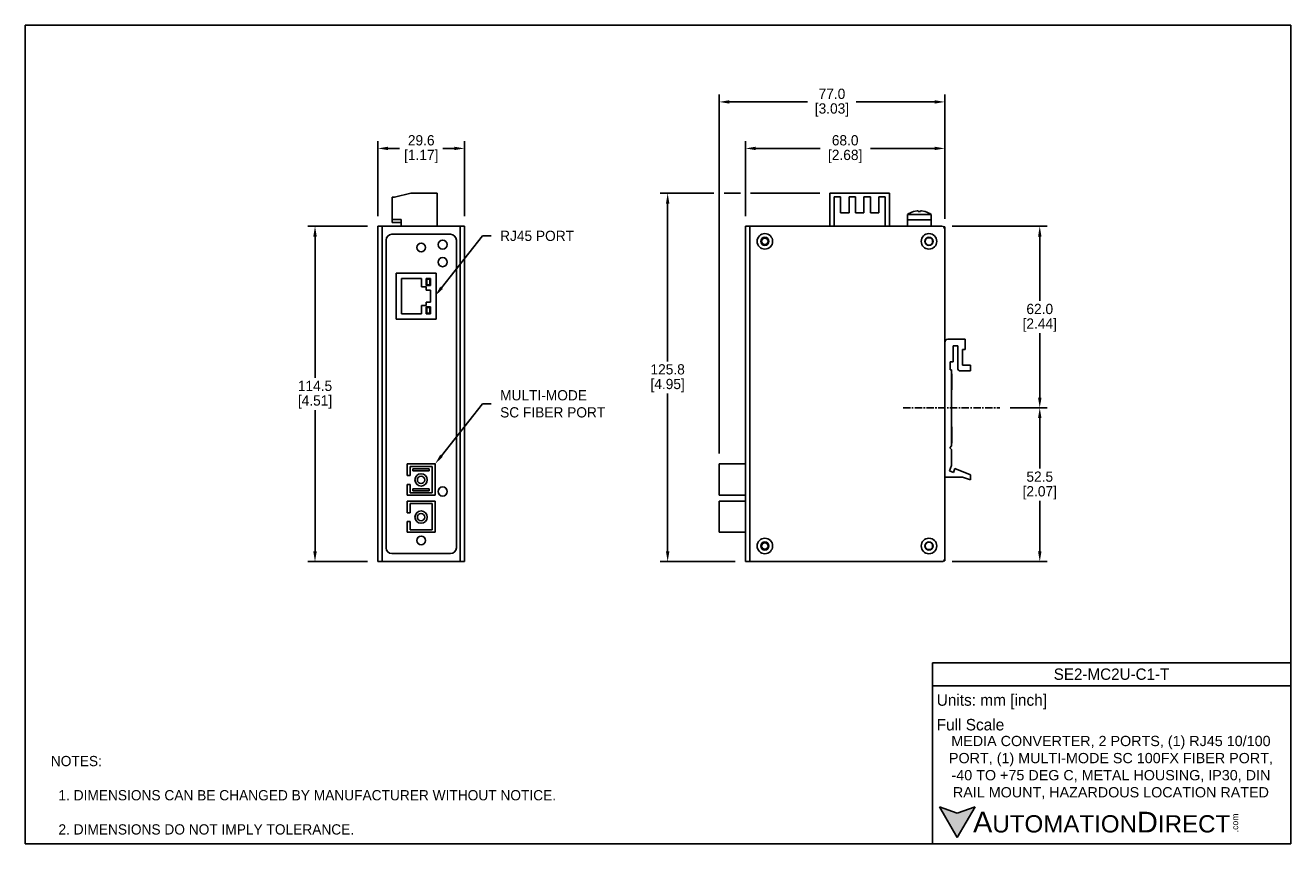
# Model space of a CAD drawing. Header units: inches. Extents: x 0 to 432, y 0 to 279.
import ezdxf
from ezdxf import colors
from ezdxf.entities.mleader import LeaderData, LeaderLine
from ezdxf.math import Vec2, Vec3

# ---------------------------------------------------------------- set-up
doc = ezdxf.new("R2010")
doc.units = ezdxf.units.IN
doc.header["$LTSCALE"] = 10
doc.header["$MEASUREMENT"] = 0
doc.linetypes.add('CENTER', pattern=[0.4, 0.25, -0.05, 0.05, -0.05])
for name, color, linetype in [('CENTER', 40, 'CENTER'), ('DIMENSIONS', 140, 'Continuous'), ('TEXT', 140, 'Continuous')]:
    doc.layers.add(name, color=color, linetype=linetype)
doc.styles.add('型式1', font='txt')
doc.dimstyles.get("Standard").update_dxf_attribs({"dimtxt": 3.5, "dimasz": 3.5, "dimexe": 2.5, "dimexo": 3.5, "dimgap": 1, "dimtad": 0, "dimtih": 1, "dimtoh": 1, "dimdec": 1, "dimzin": 0, "dimdsep": 46, "dimtxsty": 'Standard', "dimcen": 0, "dimadec": 0, "dimazin": 0, "dimtfac": 1, "dimtdec": 1, "dimtofl": 0, "dimtmove": 0, "dimatfit": 3, "dimfxl": 1, "dimtolj": 1, "dimtzin": 0, "dimarcsym": 0})

# ---------------------------------------------------------------- blocks, each defined once
blk = doc.blocks.new('*D12')
at = {"layer": 'DEFPOINTS', "color": 0, "transparency": 16777216}
for p in [(313.77, 237.37), (245.77, 210.79), (313.77, 210.79)]:
    blk.add_point(p, dxfattribs=at)
at = {"layer": 'DIMENSIONS', "color": 0, "lineweight": -2, "transparency": 16777216}
for p, q in [((245.77, 214.29), (245.77, 239.87)), ((313.77, 214.29), (313.77, 239.87)), ((249.27, 237.37), (271.19, 237.37)), ((310.27, 237.37), (288.36, 237.37))]:
    blk.add_line(p, q, dxfattribs=at)
at = {"layer": 'DIMENSIONS', "color": 0, "transparency": 16777216}
for points in [[(249.27, 237.95), (249.27, 236.78), (245.77, 237.37)], [(310.27, 237.95), (310.27, 236.78), (313.77, 237.37)]]:
    blk.add_solid(points, dxfattribs=at)
at = {"layer": 'DIMENSIONS', "color": 0, "transparency": 16777216, "char_height": 3.5, "attachment_point": 5}
for s, insert in [('\\A1;68.0', (279.77, 240.12)), ('\\A1;[2.68]', (279.77, 234.62))]:
    blk.add_mtext(s, dxfattribs=dict(at, insert=insert))
blk = doc.blocks.new('*D13')
at = {"layer": 'DEFPOINTS', "color": 0, "transparency": 16777216}
for p in [(149.9, 237.37), (120.3, 210.79), (149.9, 210.79)]:
    blk.add_point(p, dxfattribs=at)
at = {"layer": 'DIMENSIONS', "color": 0, "lineweight": -2, "transparency": 16777216}
for p, q in [((120.3, 214.29), (120.3, 239.87)), ((149.9, 214.29), (149.9, 239.87)), ((123.8, 237.37), (127.68, 237.37)), ((146.4, 237.37), (142.52, 237.37))]:
    blk.add_line(p, q, dxfattribs=at)
at = {"layer": 'DIMENSIONS', "color": 0, "transparency": 16777216}
for points in [[(123.8, 237.95), (123.8, 236.78), (120.3, 237.37)], [(146.4, 237.95), (146.4, 236.78), (149.9, 237.37)]]:
    blk.add_solid(points, dxfattribs=at)
at = {"layer": 'DIMENSIONS', "color": 0, "transparency": 16777216, "char_height": 3.5, "attachment_point": 5}
for s, insert in [('\\A1;29.6', (135.1, 240.12)), ('\\A1;[1.17]', (135.1, 234.62))]:
    blk.add_mtext(s, dxfattribs=dict(at, insert=insert))
blk = doc.blocks.new('*D14')
at = {"layer": 'DEFPOINTS', "color": 0, "transparency": 16777216}
for p in [(120.3, 210.79), (98.86, 96.29), (120.3, 96.29)]:
    blk.add_point(p, dxfattribs=at)
at = {"layer": 'DIMENSIONS', "color": 0, "lineweight": -2, "transparency": 16777216}
for p, q in [((116.8, 210.79), (96.36, 210.79)), ((98.86, 207.29), (98.86, 159.04)), ((98.86, 99.79), (98.86, 148.04)), ((116.8, 96.29), (96.36, 96.29))]:
    blk.add_line(p, q, dxfattribs=at)
at = {"layer": 'DIMENSIONS', "color": 0, "transparency": 16777216}
for points in [[(98.28, 207.29), (99.45, 207.29), (98.86, 210.79)], [(98.28, 99.79), (99.45, 99.79), (98.86, 96.29)]]:
    blk.add_solid(points, dxfattribs=at)
at = {"layer": 'DIMENSIONS', "color": 0, "transparency": 16777216, "char_height": 3.5, "attachment_point": 5}
for s, insert in [('\\A1;114.5', (98.86, 156.29)), ('\\A1;[4.51]', (98.86, 150.79))]:
    blk.add_mtext(s, dxfattribs=dict(at, insert=insert))
blk = doc.blocks.new('*D15')
at = {"layer": 'DEFPOINTS', "color": 0, "transparency": 16777216}
for p in [(332.54, 148.78), (346.17, 148.78), (312.77, 96.29)]:
    blk.add_point(p, dxfattribs=at)
at = {"layer": 'DIMENSIONS', "color": 0, "lineweight": -2, "transparency": 16777216}
for p, q in [((336.04, 148.78), (348.67, 148.78)), ((346.17, 145.28), (346.17, 128.04)), ((346.17, 99.79), (346.17, 117.04)), ((316.27, 96.29), (348.67, 96.29))]:
    blk.add_line(p, q, dxfattribs=at)
at = {"layer": 'DIMENSIONS', "color": 0, "transparency": 16777216}
for points in [[(345.59, 145.28), (346.76, 145.28), (346.17, 148.78)], [(345.59, 99.79), (346.76, 99.79), (346.17, 96.29)]]:
    blk.add_solid(points, dxfattribs=at)
at = {"layer": 'DIMENSIONS', "color": 0, "transparency": 16777216, "char_height": 3.5, "attachment_point": 5}
for s, insert in [('\\A1;52.5', (346.17, 125.29)), ('\\A1;[2.07]', (346.17, 119.79))]:
    blk.add_mtext(s, dxfattribs=dict(at, insert=insert))
blk = doc.blocks.new('*D16')
at = {"layer": 'DEFPOINTS', "color": 0, "transparency": 16777216}
for p in [(312.77, 210.79), (346.17, 210.79), (332.54, 148.78)]:
    blk.add_point(p, dxfattribs=at)
at = {"layer": 'DIMENSIONS', "color": 0, "lineweight": -2, "transparency": 16777216}
for p, q in [((316.27, 210.79), (348.67, 210.79)), ((346.17, 207.29), (346.17, 185.29)), ((346.17, 152.28), (346.17, 174.29)), ((336.04, 148.78), (348.67, 148.78))]:
    blk.add_line(p, q, dxfattribs=at)
at = {"layer": 'DIMENSIONS', "color": 0, "transparency": 16777216}
for points in [[(345.59, 207.29), (346.76, 207.29), (346.17, 210.79)], [(345.59, 152.28), (346.76, 152.28), (346.17, 148.78)]]:
    blk.add_solid(points, dxfattribs=at)
at = {"layer": 'DIMENSIONS', "color": 0, "transparency": 16777216, "char_height": 3.5, "attachment_point": 5}
for s, insert in [('\\A1;62.0', (346.17, 182.54)), ('\\A1;[2.44]', (346.17, 177.04))]:
    blk.add_mtext(s, dxfattribs=dict(at, insert=insert))
blk = doc.blocks.new('*D17')
at = {"layer": 'DEFPOINTS', "color": 0, "transparency": 16777216}
for p in [(236.75, 253.24), (313.77, 209.79), (236.75, 129.67)]:
    blk.add_point(p, dxfattribs=at)
at = {"layer": 'DIMENSIONS', "color": 0, "lineweight": -2, "transparency": 16777216}
for p, q in [((236.75, 133.17), (236.75, 255.74)), ((313.77, 213.29), (313.77, 255.74)), ((240.25, 253.24), (266.97, 253.24)), ((310.27, 253.24), (283.55, 253.24))]:
    blk.add_line(p, q, dxfattribs=at)
at = {"layer": 'DIMENSIONS', "color": 0, "transparency": 16777216}
for points in [[(240.25, 253.83), (240.25, 252.66), (236.75, 253.24)], [(310.27, 253.83), (310.27, 252.66), (313.77, 253.24)]]:
    blk.add_solid(points, dxfattribs=at)
at = {"layer": 'DIMENSIONS', "color": 0, "transparency": 16777216, "char_height": 3.5, "attachment_point": 5}
for s, insert in [('\\A1;77.0', (275.26, 255.99)), ('\\A1;[3.03]', (275.26, 250.49))]:
    blk.add_mtext(s, dxfattribs=dict(at, insert=insert))
blk = doc.blocks.new('*D18')
at = {"layer": 'DEFPOINTS', "color": 0, "transparency": 16777216}
for p in [(219.19, 222.04), (274.57, 222.04), (245.77, 96.29)]:
    blk.add_point(p, dxfattribs=at)
at = {"layer": 'DIMENSIONS', "color": 0, "lineweight": -2, "transparency": 16777216}
for p, q in [((235, 222.04), (216.69, 222.04)), ((244.02, 222.04), (238.5, 222.04)), ((271.07, 222.04), (247.52, 222.04)), ((219.19, 218.54), (219.19, 164.67)), ((219.19, 99.79), (219.19, 153.67)), ((242.27, 96.29), (216.69, 96.29))]:
    blk.add_line(p, q, dxfattribs=at)
at = {"layer": 'DIMENSIONS', "color": 0, "transparency": 16777216}
for points in [[(218.61, 218.54), (219.78, 218.54), (219.19, 222.04)], [(218.61, 99.79), (219.78, 99.79), (219.19, 96.29)]]:
    blk.add_solid(points, dxfattribs=at)
at = {"layer": 'DIMENSIONS', "color": 0, "transparency": 16777216, "char_height": 3.5, "attachment_point": 5}
for s, insert in [('\\A1;125.8', (219.19, 161.92)), ('\\A1;[4.95]', (219.19, 156.42))]:
    blk.add_mtext(s, dxfattribs=dict(at, insert=insert))

msp = doc.modelspace()

# ---------------------------------------------------------------- hatches: boundary and pattern name
at = {"layer": 'TEXT'}
msp.add_hatch(color=256, dxfattribs=at).paths.add_polyline_path([(318.04, 2.09), (324.11, 12.59), (318.04, 10.39), (311.98, 12.59)])

# ---------------------------------------------------------------- linework, layer by layer
for p, q in [((125.2, 220.77), (125.2, 213.07)), ((126, 220.77), (125.2, 220.77)), ((131.5, 222.04), (126, 220.77)), ((140.5, 222.04), (131.5, 222.04)), ((140.5, 210.79), (140.5, 222.04)), ((274.57, 210.79), (274.57, 222.04)), ((274.57, 222.04), (294.87, 222.04)), ((278.14, 220.86), (275.97, 220.86)), ((275.97, 220.86), (275.97, 210.79)), ((278.14, 215.39), (278.14, 220.86)), ((283.25, 220.86), (281.08, 220.86)), ((281.08, 220.86), (281.08, 215.39)), ((283.25, 215.39), (283.25, 220.86)), ((288.36, 220.86), (286.19, 220.86)), ((286.19, 220.86), (286.19, 215.39)), ((288.36, 215.39), (288.36, 220.86)), ((293.47, 220.86), (291.3, 220.86)), ((291.3, 220.86), (291.3, 215.39)), ((293.47, 210.79), (293.47, 220.86)), ((294.87, 222.04), (294.87, 210.79)), ((304.33, 216.09), (303.07, 215.81)), ((304.63, 215.81), (304.63, 216.09)), ((305.51, 216.09), (305.51, 215.81)), ((307.08, 215.81), (305.81, 216.09)), ((125.2, 213.07), (128.3, 213.07)), ((125.2, 212.02), (125.2, 213.07)), ((125.2, 212.02), (128.3, 212.02)), ((128.3, 213.07), (128.3, 210.79)), ((281.08, 215.39), (278.14, 215.39)), ((286.19, 215.39), (283.25, 215.39)), ((291.3, 215.39), (288.36, 215.39)), ((301.07, 214.77), (301.07, 213.04)), ((305.07, 214.77), (301.07, 214.77)), ((305.07, 213.04), (301.07, 213.04)), ((301.07, 212.74), (301.07, 210.84)), ((305.51, 215.81), (304.63, 215.81)), ((309.07, 214.77), (305.07, 214.77)), ((309.07, 213.04), (305.07, 213.04)), ((309.07, 213.04), (309.07, 214.77)), ((309.07, 210.84), (309.07, 212.74)), ((120.3, 210.79), (120.3, 96.29)), ((121.8, 210.79), (120.3, 210.79)), ((121.8, 210.79), (148.4, 210.79)), ((121.8, 210.79), (121.8, 96.29)), ((125.1, 208.04), (145.1, 208.04)), ((149.9, 210.79), (148.4, 210.79)), ((148.4, 210.79), (148.4, 96.29)), ((149.9, 210.79), (149.9, 96.29)), ((245.77, 210.79), (245.77, 96.29)), ((247.27, 210.79), (245.77, 210.79)), ((247.27, 210.79), (247.27, 96.29)), ((247.27, 210.79), (312.77, 210.79)), ((301.07, 210.84), (301.08, 210.79)), ((309.07, 210.79), (309.07, 210.84)), ((313.44, 210.54), (313.77, 210.54)), ((313.77, 210.54), (313.67, 210.21)), ((313.77, 209.79), (313.77, 210.54)), ((313.77, 209.79), (313.77, 97.29)), ((123.1, 101.04), (123.1, 206.04)), ((147.1, 206.04), (147.1, 101.04)), ((126.52, 179.06), (126.52, 194.79)), ((126.52, 194.79), (140.16, 194.79)), ((140.16, 194.79), (140.16, 179.06)), ((135.25, 192.96), (128.39, 192.96)), ((128.39, 192.96), (128.39, 180.89)), ((135.25, 190.12), (135.25, 192.96)), ((136.77, 190.12), (135.25, 190.12)), ((138.3, 192.96), (136.77, 192.96)), ((136.77, 192.96), (136.77, 190.54)), ((136.77, 190.54), (138.3, 190.54)), ((136.77, 188.97), (136.77, 190.12)), ((136.8, 192.93), (138.27, 192.93)), ((136.8, 192.93), (137, 192.73)), ((136.8, 190.57), (136.8, 192.93)), ((137, 190.77), (136.8, 190.57)), ((138.27, 190.57), (136.8, 190.57)), ((138.07, 192.73), (137, 192.73)), ((137, 192.73), (137, 190.77)), ((137, 190.77), (138.07, 190.77)), ((138.27, 192.93), (138.07, 192.73)), ((138.07, 190.77), (138.07, 192.73)), ((138.07, 190.77), (138.27, 190.57)), ((138.27, 192.93), (138.27, 190.57)), ((138.3, 190.54), (138.3, 192.96)), ((138.3, 188.97), (136.77, 188.97)), ((138.3, 184.88), (138.3, 188.97)), ((135.25, 180.89), (135.25, 183.72)), ((135.25, 183.72), (136.77, 183.72)), ((136.77, 183.72), (136.77, 184.88)), ((136.77, 184.88), (138.3, 184.88)), ((138.3, 183.3), (136.77, 183.3)), ((136.77, 183.3), (136.77, 180.89)), ((136.8, 183.28), (138.27, 183.28)), ((136.8, 183.28), (137, 183.08)), ((136.8, 180.92), (136.8, 183.28)), ((138.07, 183.08), (137, 183.08)), ((137, 183.08), (137, 181.12)), ((138.27, 183.28), (138.07, 183.08)), ((138.07, 181.12), (138.07, 183.08)), ((138.27, 183.28), (138.27, 180.92)), ((138.3, 180.89), (138.3, 183.3)), ((140.16, 179.06), (126.52, 179.06)), ((126.7, 179.06), (126.7, 179.04)), ((126.7, 179.04), (140.16, 179.04)), ((128.39, 180.89), (135.25, 180.89)), ((136.77, 180.89), (138.3, 180.89)), ((137, 181.12), (136.8, 180.92)), ((138.27, 180.92), (136.8, 180.92)), ((137, 181.12), (138.07, 181.12)), ((138.07, 181.12), (138.27, 180.92)), ((140.16, 179.04), (140.16, 179.06)), ((314.77, 172.19), (320.77, 172.19)), ((318.19, 169.99), (316.57, 169.99)), ((316.57, 169.99), (316.57, 164.49)), ((318.19, 162.39), (318.19, 169.99)), ((320.77, 168.69), (319.77, 168.69)), ((319.77, 168.69), (319.77, 163.39)), ((320.77, 172.19), (320.77, 168.69)), ((316.57, 164.49), (315.57, 164.49)), ((315.57, 164.49), (315.57, 161.79)), ((315.57, 161.79), (316.07, 161.79)), ((316.07, 161.79), (316.07, 135.78)), ((316.12, 160.45), (316.07, 160.45)), ((316.12, 160.45), (316.12, 155.89)), ((322.57, 161.39), (319.19, 161.39)), ((319.77, 163.39), (322.57, 163.39)), ((322.57, 163.39), (322.57, 161.39)), ((316.12, 155.89), (316.12, 154.95)), ((316.07, 154.95), (316.12, 154.95)), ((316.12, 142.29), (316.07, 142.29)), ((316.12, 142.29), (316.12, 136.79)), ((316.07, 135.78), (315.47, 135.18)), ((315.47, 135.18), (316.07, 134.58)), ((316.07, 136.79), (316.12, 136.79)), ((316.07, 134.58), (316.07, 129.17)), ((130.35, 125.71), (130.35, 129.67)), ((130.35, 129.67), (139.85, 129.67)), ((139.85, 129.67), (139.85, 119.04)), ((245.77, 129.67), (236.75, 129.67)), ((236.75, 129.67), (236.75, 119.04)), ((131.35, 125.71), (130.35, 125.71)), ((138.85, 128.79), (131.35, 128.79)), ((131.35, 128.79), (131.35, 125.71)), ((132.21, 127.28), (132.21, 127.94)), ((132.21, 127.94), (137.86, 127.94)), ((137.86, 127.28), (132.21, 127.28)), ((137.86, 127.94), (137.86, 127.28)), ((138.85, 119.84), (138.85, 128.79)), ((316.07, 129.17), (315.38, 127.26)), ((315.38, 127.26), (316.7, 126.78)), ((316.7, 126.78), (317.18, 128.13)), ((317.18, 128.13), (322.57, 125.89)), ((322.57, 125.89), (322.57, 124.19)), ((130.35, 119.04), (130.35, 122.68)), ((130.35, 122.68), (131.35, 122.68)), ((131.35, 122.68), (131.35, 119.84)), ((132.21, 120.45), (132.21, 121.1)), ((132.21, 121.1), (137.86, 121.1)), ((137.86, 121.1), (137.86, 120.45)), ((319.77, 125.19), (313.77, 125.19)), ((322.57, 124.19), (319.77, 125.19)), ((139.85, 119.04), (130.35, 119.04)), ((130.35, 113.01), (130.35, 116.97)), ((130.35, 116.97), (139.85, 116.97)), ((131.35, 119.84), (138.85, 119.84)), ((137.86, 120.45), (132.21, 120.45)), ((139.85, 116.97), (139.85, 106.34)), ((245.77, 119.04), (236.75, 119.04)), ((245.77, 116.97), (236.75, 116.97)), ((236.75, 116.97), (236.75, 106.34)), ((131.35, 113.01), (130.35, 113.01)), ((131.35, 116.09), (131.35, 113.01)), ((138.85, 116.09), (131.35, 116.09)), ((138.85, 107.14), (138.85, 116.09)), ((130.35, 106.34), (130.35, 109.98)), ((130.35, 109.98), (131.35, 109.98)), ((131.35, 109.98), (131.35, 107.14)), ((139.85, 106.34), (130.35, 106.34)), ((131.35, 107.14), (138.85, 107.14)), ((245.77, 106.34), (236.75, 106.34)), ((121.8, 96.29), (120.3, 96.29)), ((121.8, 96.29), (148.4, 96.29)), ((145.1, 99.04), (125.1, 99.04)), ((149.9, 96.29), (148.4, 96.29)), ((247.27, 96.29), (245.77, 96.29)), ((247.27, 96.29), (312.77, 96.29)), ((313.44, 96.54), (313.77, 96.54)), ((313.77, 96.54), (313.67, 96.88)), ((313.77, 96.54), (313.77, 97.29))]:
    msp.add_line(p, q)
for centre, radius in [((252.37, 205.64), 2.65), ((308.37, 205.64), 2.65), ((135.1, 203.54), 1.5), ((142.4, 204.54), 1.55), ((252.37, 205.64), 1.4), ((252.37, 205.64), 1.1), ((308.37, 205.64), 1.4), ((308.37, 205.64), 1.25), ((142.4, 198.54), 1.55), ((135.04, 124.19), 2.1), ((135.04, 124.19), 1.26), ((142.4, 120.24), 1.55), ((135.04, 111.49), 2.1), ((135.04, 111.49), 1.26), ((135.1, 103.54), 1.5), ((252.37, 101.64), 2.65), ((308.37, 101.64), 2.65), ((252.37, 101.64), 1.4), ((252.37, 101.64), 1.1), ((308.37, 101.64), 1.4), ((308.37, 101.64), 1.25)]:
    msp.add_circle(centre, radius)
for centre, radius, start, end in [((305.07, 209.64), 6.5, 108.0565, 127.9799), ((301.37, 212.74), 0.3, 90, 180), ((305.07, 209.64), 6.5, 52.0201, 71.9442), ((308.77, 212.74), 0.3, 0, 90), ((125.1, 206.04), 2, 90, 180), ((145.1, 206.04), 2, 0, 90), ((312.77, 209.79), 1, 0, 90), ((314.77, 171.19), 1, 90, 180), ((319.19, 162.39), 1, 180, 270), ((125.1, 101.04), 2, 180, 270), ((145.1, 101.04), 2, 270, 0), ((312.77, 97.29), 1, 270, 0)]:
    msp.add_arc(centre, radius, start, end)
for points, knots in [([(304.63, 216.09), (304.63, 216.09), (304.62, 216.1), (304.57, 216.1), (304.5, 216.1), (304.41, 216.09), (304.36, 216.09), (304.33, 216.09)], [0, 0, 0, 0, 0.213614, 0.427296, 0.639458, 0.850959, 1, 1, 1, 1]), ([(305.81, 216.09), (305.78, 216.09), (305.71, 216.1), (305.62, 216.1), (305.56, 216.1), (305.52, 216.09), (305.52, 216.09), (305.51, 216.09)], [0, 0, 0, 0, 0.213614, 0.427296, 0.639458, 0.850959, 1, 1, 1, 1]), ([(301.37, 213.04), (301.39, 213.04), (301.41, 213.04), (301.62, 213.04), (301.96, 213.04), (302.44, 213.04), (302.93, 213.04), (303.36, 213.04), (303.8, 213.04), (304.37, 213.04), (305.07, 213.04), (305.76, 213.04), (306.45, 213.04), (307.11, 213.04), (307.7, 213.04), (308.1, 213.04), (308.36, 213.04), (308.56, 213.04), (308.73, 213.04), (308.76, 213.04), (308.77, 213.04)], [0, 0, 0, 0, 0.059992, 0.120006, 0.184302, 0.249958, 0.315615, 0.347782, 0.379994, 0.439974, 0.5, 0.55998, 0.620006, 0.684302, 0.749958, 0.815615, 0.847782, 0.879994, 0.939985, 1, 1, 1, 1])]:
    msp.add_open_spline(points, degree=3, knots=knots)
at = {"layer": 'CENTER'}
msp.add_line((299.52, 148.78), (332.54, 148.78), dxfattribs=at)
at = {"layer": 'DEFPOINTS'}
msp.add_lwpolyline([(431.8, 0), (0, 0), (0, 279.4), (431.8, 279.4)], close=True, dxfattribs=at)
at = {"layer": 'TEXT'}
for p, q in [((309.54, 61.78), (431.8, 61.78)), ((309.54, 0), (309.54, 61.78)), ((431.8, 61.78), (431.8, 0)), ((309.54, 53.92), (431.8, 53.92)), ((318.04, 2.09), (311.98, 12.59)), ((311.98, 12.59), (318.04, 10.39)), ((318.04, 2.09), (324.11, 12.59)), ((324.11, 12.59), (318.04, 10.39)), ((431.8, 0), (309.54, 0))]:
    msp.add_line(p, q, dxfattribs=at)

# ---------------------------------------------------------------- texts
at = {"layer": 'DIMENSIONS', "char_height": 3.5}
for insert, attachment_point in [((98.61, 112.42), 6), ((130.2, 112.22), 4)]:
    msp.add_mtext('\\A1;', dxfattribs=dict(at, insert=insert, attachment_point=attachment_point))
at = {"layer": 'TEXT', "style": '型式1'}
for s, insert, char_height, width, attachment_point in [('{\\H1.1078x;SE2-MC2U-C1-T}', (370.67, 57.85), 3.5, 122.2564, 5), ('{\\fArial|b0|i0|c0|p34;     \\H1.2x;A\\H0.8333x;UTOMATION\\H1.2x;D\\H0.8333x;IRECT}', (311.98, 7.33), 5.8906, 99.9641, 4)]:
    msp.add_mtext(s, dxfattribs=dict(at, insert=insert, char_height=char_height, width=width, attachment_point=attachment_point))
at = {"layer": 'TEXT'}
for s, insert, char_height, width, attachment_point in [(' Units: mm [inch]', (309.54, 48.46), 3.9271, 141.0618, 4), (' Full Scale', (309.54, 40.61), 3.9271, 140.6787, 4), ('{\\fArial|b0|i0|c0|p34;MEDIA CONVERTER, 2 PORTS, (1) RJ45 10/100 PORT, (1) MULTI-MODE SC 100FX FIBER PORT, -40 TO +75 DEG C, METAL HOUSING, IP30, DIN RAIL MOUNT, HAZARDOUS LOCATION RATED}', (370.46, 25.99), 3.5, 117.3696, 5)]:
    msp.add_mtext(s, dxfattribs=dict(at, insert=insert, char_height=char_height, width=width, attachment_point=attachment_point))
at = {"layer": 'TEXT', "insert": (8.71, 29.97), "char_height": 3.5, "attachment_point": 1}
msp.add_mtext_dynamic_manual_height_columns('NOTES:\\P\\P  1. DIMENSIONS CAN BE CHANGED BY MANUFACTURER WITHOUT NOTICE.\\P  \\P  2. DIMENSIONS DO NOT IMPLY TOLERANCE.', width=279.7696, gutter_width=17.5, heights=[0], dxfattribs=at)
at = {"layer": 'TEXT', "insert": (411.76, 3.89), "char_height": 2.1206, "width": 6.2841, "attachment_point": 1, "rotation": 90, "style": '型式1'}
msp.add_mtext('{\\fArial|b0|i0|c0|p34;.com}', dxfattribs=at)

# ---------------------------------------------------------------- dimensions: what is measured, and where the dimension line sits
at = {"layer": 'DIMENSIONS'}
for base, p1, p2, picture, middle in [((236.75, 253.24), (313.77, 209.79), (236.75, 129.67), '*D17', (275.26, 253.24)), ((149.9, 237.37), (120.3, 210.79), (149.9, 210.79), '*D13', (135.1, 237.37)), ((313.77, 237.37), (245.77, 210.79), (313.77, 210.79), '*D12', (279.77, 237.37))]:
    dim = msp.add_linear_dim(base=base, p1=p1, p2=p2, dimstyle='Standard', override={"dimpost": '\\X'}, dxfattribs=at)
    dim.commit()
    dim.dimension.update_dxf_attribs({"geometry": picture, "text_midpoint": middle})
for base, p1, p2, picture, middle in [((219.19452407, 222.04360453), (245.77400399, 96.29360453), (274.57400399, 222.04360453), '*D18', (219.19452407, 159.16860453)), ((98.86, 96.29), (120.3, 210.79), (120.3, 96.29), '*D14', (98.86, 153.54)), ((346.17, 210.79), (332.54, 148.78), (312.77, 210.79), '*D16', (346.17, 179.79)), ((346.17, 148.78), (312.77, 96.29), (332.54, 148.78), '*D15', (346.17, 122.54))]:
    dim = msp.add_linear_dim(base=base, p1=p1, p2=p2, angle=90, dimstyle='Standard', override={"dimpost": '\\X'}, dxfattribs=at)
    dim.commit()
    dim.dimension.update_dxf_attribs({"geometry": picture, "text_midpoint": middle})

# ---------------------------------------------------------------- leaders
ml = msp.add_multileader_mtext('Standard', dxfattribs=at)
ml.set_content('RJ45 PORT', color=256)
ml.set_leader_properties()
ml.build(insert=Vec2(0, 0))
ml.multileader.update_dxf_attribs({"text_left_attachment_type": 2, "text_right_attachment_type": 2, "dogleg_length": 3, "arrow_head_size": 3.5})
ctx = ml.context
ctx.base_point, ctx.char_height, ctx.arrow_head_size, ctx.landing_gap_size, ctx.plane_origin = Vec3(159.02, 207.52), 3.5, 3.5, 3, Vec3(139.85, 187.01)
ctx.left_attachment, ctx.right_attachment = 2, 2
notes = []
notes.append((ctx, [(0, (1, 1, 0), (156.02, 207.52), (1, 0), 3, [(0, [(139.85, 187.01)], 0, [])])]))
ctx.mtext.insert, ctx.mtext.flow_direction = Vec3(162.02, 209.27), 5
ml = msp.add_multileader_mtext('Standard', dxfattribs=at)
ml.set_content('MULTI-MODE\\PSC FIBER PORT', color=256)
ml.set_leader_properties()
ml.build(insert=Vec2(0, 0))
ml.multileader.update_dxf_attribs({"text_left_attachment_type": 2, "text_right_attachment_type": 2, "dogleg_length": 3, "arrow_head_size": 3.5})
ctx = ml.context
ctx.base_point, ctx.char_height, ctx.arrow_head_size, ctx.landing_gap_size, ctx.plane_origin = Vec3(159.02, 150.18), 3.5, 3.5, 3, Vec3(139.85, 129.67)
ctx.left_attachment, ctx.right_attachment = 2, 2
notes.append((ctx, [(0, (1, 1, 0), (156.02, 150.18), (1, 0), 3, [(0, [(139.85, 129.67)], 0, [])])]))
ctx.mtext.insert, ctx.mtext.flow_direction = Vec3(162.02, 154.85), 5
for ctx, leaders in notes:
    for number, flags, end, landing, length, lines in leaders:
        leader = LeaderData()
        leader.index, (leader.has_last_leader_line, leader.has_dogleg_vector, leader.attachment_direction) = number, flags
        leader.last_leader_point, leader.dogleg_vector, leader.dogleg_length = Vec3(end), Vec3(landing), length
        for number, points, colour, breaks in lines:
            line = LeaderLine()
            line.index, line.vertices, line.color, line.breaks = number, Vec3.list(points), colors.encode_raw_color(colour), breaks
            leader.lines.append(line)
        ctx.leaders.append(leader)

doc.saveas('drawing.dxf')
